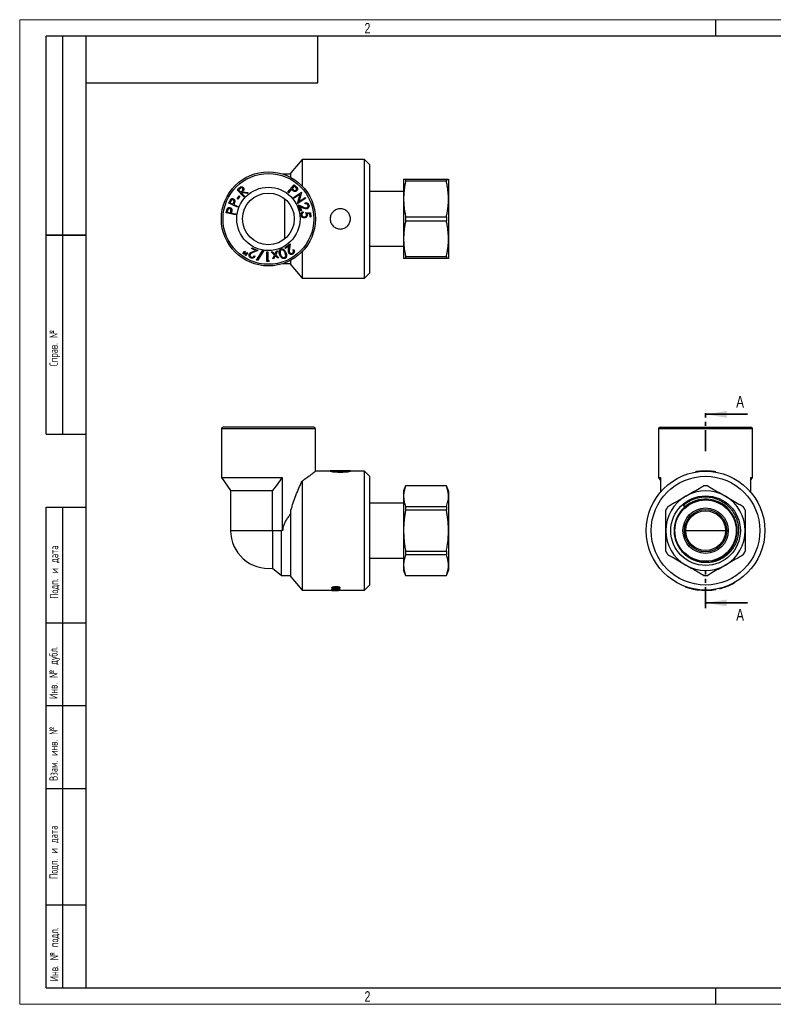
# Model space of a CAD drawing. Header units: millimetres. Extents: x 0 to 420, y 0 to 297.
# Tile 1 of 6: x 0 to 227, y 0 to 297. Entities that reach past the tile are written whole.
import ezdxf

# ---------------------------------------------------------------- set-up
doc = ezdxf.new("R2010")
doc.units = ezdxf.units.MM
doc.linetypes.add('PHANTOM', pattern=[12.7, 6.35, -1.27, 1.27, -1.27, 1.27, -1.27])
doc.layers.add('ОСЕВЫЕ', color=7, linetype='Continuous')
doc.styles.add('SLDTEXTSTYLE0', font='TXT', dxfattribs={"width": 0.75})
doc.styles.add('SLDTEXTSTYLE1', font='TXT', dxfattribs={"width": 0.605, "bigfont": 'bigfont'})

msp = doc.modelspace()

# ---------------------------------------------------------------- linework, layer by layer
at = {"color": 7, "linetype": 'Continuous', "lineweight": 25}
for p, q in [((8, 172), (8, 292)), ((20, 292), (8, 292)), ((8, 172), (8, 292)), ((13, 172), (13, 292)), ((13, 172), (13, 292)), ((20, 292), (20, 5)), ((415, 292), (20, 292)), ((20, 292), (20, 5)), ((90, 278), (90, 292)), ((20, 278), (90, 278)), ((85.219, 254.82), (81.863, 250.82)), ((104.113, 254.82), (85.219, 254.82)), ((85.219, 254.82), (85.219, 246.844)), ((105.613, 253.32), (104.113, 254.82)), ((104.113, 236.92), (104.113, 254.82)), ((105.613, 253.32), (105.613, 236.92)), ((81.863, 250.42), (79.466, 250.42)), ((81.863, 249.386), (81.863, 250.82)), ((80.918, 245.01), (82.802, 247.2)), ((82.838, 246.798), (82.197, 246.054)), ((82.802, 247.2), (83.238, 246.824)), ((83.225, 246.465), (82.838, 246.798)), ((115.863, 248.92), (115.863, 242.92)), ((116.488, 248.92), (116.488, 248.276)), ((116.488, 248.92), (128.788, 248.92)), ((128.788, 248.276), (116.488, 248.276)), ((128.788, 248.92), (128.788, 248.276)), ((129.413, 248.92), (129.413, 242.92)), ((65.629, 245.682), (66.049, 246.078)), ((67.618, 243.572), (65.629, 245.682)), ((65.672, 243.041), (66.301, 243.91)), ((66.493, 243.77), (65.865, 242.902)), ((66.406, 246.024), (66.035, 245.674)), ((66.035, 245.674), (66.711, 244.957)), ((66.301, 243.91), (66.493, 243.77)), ((66.711, 244.957), (67.076, 245.296)), ((67.025, 244.865), (66.904, 244.752)), ((66.904, 244.752), (67.829, 243.771)), ((68.706, 244.598), (67.025, 244.865)), ((67.284, 245.11), (68.968, 244.844)), ((67.829, 243.771), (67.618, 243.572)), ((68.968, 244.844), (68.706, 244.598)), ((81.137, 244.821), (80.918, 245.01)), ((82.013, 245.84), (81.137, 244.821)), ((82.17, 245.706), (82.013, 245.84)), ((82.197, 246.054), (82.565, 245.731)), ((82.652, 243.395), (85.055, 245.016)), ((84.637, 244.371), (82.82, 243.146)), ((83.888, 241.561), (84.637, 244.371)), ((85.091, 244.963), (84.328, 242.124)), ((85.055, 245.016), (85.091, 244.963)), ((115.863, 245.17), (105.613, 245.17)), ((63.087, 241.637), (63.332, 242.158)), ((65.704, 240.406), (63.087, 241.637)), ((63.683, 242.242), (63.465, 241.779)), ((63.465, 241.779), (64.354, 241.36)), ((64.354, 241.36), (64.568, 241.801)), ((64.699, 241.427), (64.61, 241.24)), ((64.61, 241.24), (65.827, 240.667)), ((65.865, 242.902), (65.672, 243.041)), ((65.827, 240.667), (65.704, 240.406)), ((80.047, 230.92), (80.047, 242.92)), ((82.82, 243.146), (82.652, 243.395)), ((83.925, 241.507), (83.888, 241.561)), ((86.328, 243.128), (83.925, 241.507)), ((84.149, 241.12), (85.633, 240.468)), ((84.79, 239.27), (84.149, 241.12)), ((84.328, 242.124), (86.168, 243.365)), ((84.617, 240.619), (85.053, 239.361)), ((85.583, 240.194), (84.617, 240.619)), ((86.132, 241.442), (86.041, 241.703)), ((86.168, 243.365), (86.328, 243.128)), ((115.863, 242.92), (115.863, 230.92)), ((129.413, 242.92), (129.413, 230.92)), ((62.316, 238.692), (62.432, 239.255)), ((65.147, 238.11), (62.316, 238.692)), ((62.753, 239.418), (62.65, 238.918)), ((62.65, 238.918), (63.612, 238.72)), ((63.612, 238.72), (63.716, 239.198)), ((63.93, 238.865), (63.889, 238.663)), ((63.889, 238.663), (65.205, 238.393)), ((65.205, 238.393), (65.147, 238.11)), ((85.053, 239.361), (84.79, 239.27)), ((85.547, 239.046), (85.581, 238.753)), ((86.329, 238.838), (87.777, 238.732)), ((87.529, 238.482), (86.734, 238.537)), ((87.643, 237.464), (87.529, 238.482)), ((87.777, 238.732), (87.915, 237.495)), ((87.915, 237.495), (87.643, 237.464)), ((89.259, 237.206), (89.243, 236.62)), ((104.113, 219.02), (104.113, 236.92)), ((105.613, 236.92), (105.613, 220.52)), ((116.488, 237.564), (116.488, 236.276)), ((116.488, 237.564), (128.788, 237.564)), ((128.788, 236.276), (116.488, 236.276)), ((128.788, 237.564), (128.788, 236.276)), ((8, 232), (20, 232)), ((20, 232), (8, 232)), ((80.027, 228.23), (81.623, 229.36)), ((81.273, 228.771), (80.188, 228.003)), ((81.134, 227.726), (81.273, 228.771)), ((81.623, 229.36), (81.411, 227.755)), ((115.863, 230.92), (115.863, 224.92)), ((129.413, 230.92), (129.413, 224.92)), ((67.365, 226.462), (67.913, 227.193)), ((67.607, 226.299), (67.365, 226.462)), ((68.081, 227.08), (67.607, 226.299)), ((67.913, 227.193), (68.081, 227.08)), ((68.001, 226.034), (68.547, 226.765)), ((68.243, 225.87), (68.001, 226.034)), ((68.717, 226.651), (68.243, 225.87)), ((68.547, 226.765), (68.717, 226.651)), ((69.998, 227.969), (70.112, 228.224)), ((71.218, 227.423), (69.998, 227.969)), ((70.112, 228.224), (71.907, 227.422)), ((70.242, 227.008), (71.218, 227.423)), ((71.907, 227.422), (70.409, 226.782)), ((70.779, 225.747), (71.032, 225.634)), ((71.476, 224.474), (73.375, 227.466)), ((73.666, 227.401), (71.769, 224.408)), ((73.375, 227.466), (73.666, 227.401)), ((74.569, 224.082), (74.634, 226.966)), ((74.634, 226.966), (74.92, 226.96)), ((74.92, 226.96), (74.861, 224.358)), ((75.935, 226.934), (76.262, 226.995)), ((76.947, 225.986), (75.935, 226.934)), ((76.262, 226.995), (77.068, 226.235)), ((76.418, 224.857), (76.947, 225.986)), ((77.15, 225.797), (76.741, 224.918)), ((77.068, 226.235), (77.534, 227.234)), ((77.849, 225.125), (77.15, 225.797)), ((77.856, 227.293), (77.268, 226.047)), ((77.268, 226.047), (78.173, 225.186)), ((77.534, 227.234), (77.856, 227.293)), ((80.188, 228.003), (80.027, 228.23)), ((82.484, 227.547), (82.709, 227.706)), ((85.219, 226.996), (85.219, 219.02)), ((105.613, 228.67), (115.863, 228.67)), ((71.769, 224.408), (71.476, 224.474)), ((75.136, 224.069), (74.569, 224.082)), ((74.861, 224.358), (75.314, 224.348)), ((75.314, 224.348), (75.136, 224.069)), ((76.741, 224.918), (76.418, 224.857)), ((78.173, 225.186), (77.849, 225.125)), ((79.466, 223.42), (81.863, 223.42)), ((81.863, 223.02), (81.863, 224.454)), ((81.863, 223.02), (85.219, 219.02)), ((116.488, 225.564), (128.788, 225.564)), ((116.488, 225.564), (116.488, 224.92)), ((128.788, 224.92), (116.488, 224.92)), ((128.788, 225.564), (128.788, 224.92)), ((104.113, 219.02), (105.613, 220.52)), ((85.219, 219.02), (104.113, 219.02)), ((60.863, 173.57), (60.863, 158.869)), ((88.763, 174.07), (61.363, 174.07)), ((63.758, 174.07), (63.758, 174.083)), ((64.705, 174.07), (64.705, 174.083)), ((67.395, 174.07), (67.395, 174.083)), ((69.497, 174.083), (69.497, 174.07)), ((78.575, 174.083), (78.575, 174.07)), ((80.285, 174.07), (80.285, 174.083)), ((81.359, 174.083), (81.359, 174.07)), ((82.621, 174.07), (82.621, 174.083)), ((83.561, 174.07), (83.561, 174.083)), ((85.146, 174.083), (85.146, 174.07)), ((86.557, 174.07), (86.557, 174.083)), ((87.052, 174.07), (87.052, 174.083)), ((89.263, 160.764), (89.263, 173.57)), ((192.803, 173.57), (192.803, 158.869)), ((193.303, 174.07), (207.003, 174.07)), ((195.277, 174.083), (195.277, 174.07)), ((195.4, 174.083), (195.4, 174.07)), ((196.552, 174.083), (196.552, 174.07)), ((197.669, 174.07), (197.669, 174.083)), ((207.003, 174.07), (220.703, 174.07)), ((207.577, 174.083), (207.577, 174.07)), ((210.106, 174.07), (210.106, 174.083)), ((210.299, 174.083), (210.299, 174.07)), ((211.561, 174.07), (211.561, 174.083)), ((212.804, 174.07), (212.804, 174.083)), ((215.545, 174.083), (215.545, 174.07)), ((216.393, 174.07), (216.393, 174.083)), ((221.203, 158.869), (221.203, 173.57)), ((8, 172), (20, 172)), ((93.719, 160.77), (89.255, 160.77)), ((99.829, 160.87), (93.711, 160.87)), ((93.719, 160.87), (93.719, 160.77)), ((99.821, 160.77), (99.821, 160.87)), ((104.113, 160.77), (99.821, 160.77)), ((105.613, 159.27), (104.113, 160.77)), ((104.113, 124.97), (104.113, 160.77)), ((203.947, 160.609), (203.964, 160.51)), ((210.043, 160.51), (210.06, 160.609)), ((60.863, 158.869), (63.663, 154.97)), ((60.863, 158.869), (79.176, 158.869)), ((79.176, 158.869), (79.176, 142.87)), ((85.219, 157.767), (85.219, 124.97)), ((105.613, 159.27), (105.613, 126.47)), ((192.803, 158.869), (193.412, 158.021)), ((192.803, 158.869), (193.412, 158.869)), ((193.412, 158.869), (193.412, 154.519)), ((220.595, 158.021), (221.203, 158.869)), ((220.595, 158.869), (221.203, 158.869)), ((220.595, 158.869), (220.595, 154.519)), ((63.663, 154.97), (63.663, 142.87)), ((63.663, 154.97), (76.313, 154.97)), ((76.313, 142.87), (76.313, 154.97)), ((116.488, 156.37), (115.863, 154.87)), ((115.863, 154.87), (115.863, 153.263)), ((128.788, 156.37), (116.488, 156.37)), ((116.488, 156.37), (116.488, 156.355)), ((128.788, 156.355), (116.488, 156.355)), ((129.413, 154.87), (128.788, 156.37)), ((128.788, 156.37), (128.788, 156.355)), ((129.413, 154.87), (129.413, 153.263)), ((115.863, 153.263), (115.863, 142.87)), ((129.413, 153.263), (129.413, 142.87)), ((8, 5), (8, 150)), ((8, 150), (20, 150)), ((13, 5), (13, 150)), ((81.863, 128.97), (81.863, 149.019)), ((115.863, 151.12), (105.613, 151.12)), ((116.488, 150.17), (116.488, 149.055)), ((116.488, 150.17), (128.788, 150.17)), ((128.788, 149.055), (116.488, 149.055)), ((128.788, 150.17), (128.788, 149.055)), ((200.772, 150.041), (200.321, 150.56)), ((76.313, 142.87), (79.06, 142.87)), ((76.313, 142.87), (76.313, 131.539)), ((79.176, 142.87), (79.06, 142.87)), ((79.06, 129.37), (79.06, 142.87)), ((79.466, 142.87), (79.176, 142.87)), ((115.863, 142.87), (115.863, 132.478)), ((129.413, 142.87), (129.413, 132.478)), ((116.488, 136.686), (128.788, 136.686)), ((116.488, 136.686), (116.488, 135.57)), ((128.788, 136.686), (128.788, 135.57)), ((105.613, 134.62), (115.863, 134.62)), ((128.788, 135.57), (116.488, 135.57)), ((76.313, 131.539), (79.06, 129.37)), ((115.863, 132.478), (115.863, 130.87)), ((115.863, 130.87), (116.488, 129.37)), ((128.788, 129.37), (129.413, 130.87)), ((129.413, 132.478), (129.413, 130.87)), ((79.06, 129.37), (81.863, 129.37)), ((81.863, 128.97), (85.219, 124.97)), ((116.488, 129.386), (128.788, 129.386)), ((116.488, 129.386), (116.488, 129.37)), ((116.488, 129.37), (128.788, 129.37)), ((128.788, 129.386), (128.788, 129.37)), ((85.219, 124.97), (94.191, 124.97)), ((94.171, 124.87), (96.636, 124.902)), ((94.171, 124.885), (94.171, 124.87)), ((94.191, 125.003), (94.191, 125.092)), ((94.191, 125.092), (94.191, 124.992)), ((94.191, 125.003), (94.191, 124.903)), ((94.191, 124.903), (94.191, 124.992)), ((94.79, 124.903), (94.191, 124.903)), ((94.193, 125.642), (94.193, 125.546)), ((94.247, 124.87), (96.218, 124.87)), ((94.788, 125.994), (94.788, 125.9)), ((94.788, 125.9), (94.788, 125.544)), ((94.791, 124.985), (94.79, 124.903)), ((94.791, 124.994), (94.791, 124.985)), ((94.802, 124.978), (95.057, 124.982)), ((95.057, 125.061), (95.893, 125.061)), ((95.057, 125.003), (95.057, 125.061)), ((95.057, 125.061), (95.057, 124.961)), ((95.057, 124.903), (95.057, 124.961)), ((95.057, 124.961), (96.053, 124.961)), ((96.659, 124.903), (95.057, 124.903)), ((95.062, 125.792), (95.063, 126.038)), ((95.062, 125.697), (95.063, 125.944)), ((95.062, 125.792), (95.062, 125.697)), ((95.063, 126.038), (95.431, 126.057)), ((95.063, 126.038), (95.063, 125.944)), ((95.43, 125.478), (95.43, 125.381)), ((95.431, 126.057), (95.431, 125.963)), ((96.053, 124.961), (96.053, 124.994)), ((96.659, 124.873), (96.218, 124.871)), ((96.218, 124.871), (96.218, 124.872)), ((96.636, 124.902), (96.66, 124.902)), ((96.66, 124.99), (96.659, 124.903)), ((96.66, 124.902), (96.659, 124.873)), ((96.66, 125.09), (96.66, 124.99)), ((96.66, 124.97), (104.113, 124.97)), ((96.667, 125.64), (96.667, 125.544)), ((104.113, 124.97), (105.613, 126.47)), ((200.86, 126.057), (200.826, 125.963)), ((202.153, 125.64), (202.126, 125.544)), ((203.467, 125.323), (203.447, 125.225)), ((204.938, 125.09), (204.926, 124.99)), ((204.926, 124.99), (205.921, 124.903)), ((204.978, 124.985), (205.92, 124.903)), ((205.194, 124.961), (205.195, 124.961)), ((205.927, 125.003), (205.921, 124.903)), ((205.937, 125.002), (205.931, 124.902)), ((205.931, 124.902), (206.701, 124.873)), ((206.703, 124.973), (206.701, 124.873)), ((206.701, 124.873), (206.892, 124.871)), ((206.893, 124.971), (206.892, 124.871)), ((206.892, 124.871), (207.606, 124.88)), ((207.101, 124.871), (207.394, 124.874)), ((207.394, 124.874), (207.501, 124.879)), ((207.603, 124.98), (207.606, 124.88)), ((207.606, 124.883), (208.093, 124.903)), ((208.087, 125.003), (208.093, 124.903)), ((208.093, 124.903), (208.856, 124.966)), ((208.121, 124.905), (208.391, 124.924)), ((208.391, 124.924), (208.479, 124.935)), ((208.511, 124.934), (208.764, 124.957)), ((208.764, 124.957), (209.404, 125.031)), ((208.846, 125.065), (208.856, 124.966)), ((209.39, 125.13), (209.404, 125.031)), ((209.392, 125.13), (209.405, 125.031)), ((209.404, 125.031), (209.405, 125.031)), ((209.405, 125.031), (210.125, 125.143)), ((210.107, 125.241), (210.125, 125.143)), ((211.208, 125.471), (211.232, 125.374)), ((211.212, 125.472), (211.235, 125.375)), ((211.232, 125.374), (211.235, 125.375)), ((211.863, 125.642), (211.89, 125.546)), ((215.106, 126.909), (215.151, 126.82)), ((215.698, 127.224), (215.747, 127.136)), ((20, 115), (8, 115)), ((20, 90), (8, 90)), ((20, 65), (8, 65)), ((8, 30), (20, 30)), ((8, 5), (20, 5)), ((20, 5), (415, 5))]:
    msp.add_line(p, q, dxfattribs=at)
at = {"color": 7, "linetype": 'PHANTOM', "lineweight": 35}
for p, q in [((207.003, 166.85), (207.003, 179.55)), ((207.003, 119.491), (207.003, 132.197))]:
    msp.add_line(p, q, dxfattribs=at)
at = {"color": 7, "linetype": 'Continuous', "lineweight": 35}
for p, q in [((219.703, 177.962), (207.003, 177.962)), ((219.703, 121.078), (207.003, 121.078))]:
    msp.add_line(p, q, dxfattribs=at)
at = {"color": 8, "linetype": 'Continuous', "lineweight": 25}
for p, q in [((89.263, 173.57), (60.863, 173.57)), ((207.003, 173.57), (192.803, 173.57)), ((221.203, 173.57), (207.003, 173.57)), ((63.663, 142.87), (76.313, 142.87)), ((201.003, 142.87), (213.003, 142.87))]:
    msp.add_line(p, q, dxfattribs=at)
at = {"color": 7, "linetype": 'Continuous', "lineweight": 25}
for centre, radius in [((75.063, 236.92), 14.2), ((75.063, 236.92), 13.7), ((75.063, 236.92), 9.56), ((75.063, 236.92), 7.8), ((207.003, 142.87), 17.9), ((207.003, 142.87), 16.4), ((207.003, 142.87), 10.5), ((207.003, 142.87), 9.25), ((207.003, 142.87), 6.841), ((207.003, 142.87), 6.375), ((207.003, 142.87), 6)]:
    msp.add_circle(centre, radius, dxfattribs=at)
for centre, radius, start, end in [((61.363, 173.57), 0.5, 90, 180), ((88.763, 173.57), 0.5, 0, 90), ((193.303, 173.57), 0.5, 90, 180), ((220.703, 173.57), 0.5, 0, 90), ((96.77, 178.588), 18.077, 260.2832, 279.71714), ((207.003, 142.87), 12, 60, 120), ((207.003, 142.87), 13.5, 87.26604, 92.73396), ((207.003, 142.87), 12, 120, 180), ((207.007, 142.876), 9.498, 224.22424, 131.02739), ((207.003, 142.87), 12, 0, 60), ((207.003, 142.87), 13.5, 147.26604, 152.73396), ((207.003, 142.87), 9.5, 130.98846, 220.98846), ((207.003, 142.87), 13.5, 27.26604, 32.73396), ((75.063, 142.87), 11.4, 180, 276.29509), ((207.003, 142.87), 12, 180, 240), ((207.003, 142.87), 12, 300, 0), ((207.003, 142.87), 13.5, 207.26604, 212.73396), ((207.003, 142.87), 13.5, 327.26604, 332.73396), ((207.003, 142.87), 12, 240, 300), ((207.003, 142.87), 13.5, 267.26604, 272.73396)]:
    msp.add_arc(centre, radius, start, end, dxfattribs=at)
for points, knots in [([(66.553, 246.498), (66.639, 246.538), (66.812, 246.619), (67.084, 246.608), (67.314, 246.517), (67.423, 246.415), (67.478, 246.364)], [0, 0, 0, 0, 0.2798507, 0.5594755, 0.7795779, 1, 1, 1, 1]), ([(83.238, 246.824), (83.333, 246.743), (83.504, 246.598), (83.651, 246.43), (83.716, 246.356)], [0, 0, 0, 0, 0.5602501, 1, 1, 1, 1]), ([(85.219, 246.844), (85.442, 246.619), (85.685, 246.374), (85.897, 246.096), (85.914, 246.073)], [0, 0, 0, 0, 0.9198128, 1, 1, 1, 1]), ([(115.863, 248.92), (115.87, 248.92), (115.883, 248.92), (115.99, 248.92), (116.156, 248.92), (116.333, 248.92), (116.454, 248.92), (116.488, 248.92)], [0, 0, 0, 0, 0.2268149, 0.4536378, 0.6823063, 0.9109903, 1, 1, 1, 1]), ([(116.488, 248.276), (116.396, 247.836), (116.213, 246.955), (116.018, 245.619), (115.888, 244.274), (115.871, 243.371), (115.863, 242.92)], [0, 0, 0, 0, 0.2489469, 0.4978723, 0.7489427, 1, 1, 1, 1]), ([(128.788, 248.92), (128.822, 248.92), (128.942, 248.92), (129.119, 248.92), (129.285, 248.92), (129.392, 248.92), (129.406, 248.92), (129.413, 248.92)], [0, 0, 0, 0, 0.08900972, 0.3159202, 0.54281569, 0.77141201, 1, 1, 1, 1]), ([(129.413, 242.92), (129.394, 243.601), (129.355, 244.966), (129.104, 246.752), (128.876, 247.851), (128.788, 248.276)], [0, 0, 0, 0, 0.3787127, 0.7597051, 1, 1, 1, 1]), ([(66.049, 246.078), (66.138, 246.162), (66.297, 246.313), (66.475, 246.441), (66.553, 246.498)], [0, 0, 0, 0, 0.5602297, 1, 1, 1, 1]), ([(67.258, 246.157), (67.193, 246.209), (67.095, 246.287), (66.932, 246.314), (66.766, 246.3), (66.587, 246.189), (66.467, 246.079), (66.406, 246.024)], [0, 0, 0, 0, 0.2486052, 0.3740096, 0.4993684, 0.7488931, 1, 1, 1, 1]), ([(67.076, 245.296), (67.136, 245.354), (67.255, 245.47), (67.375, 245.649), (67.4, 245.816), (67.382, 245.985), (67.308, 246.089), (67.258, 246.157)], [0, 0, 0, 0, 0.2510363, 0.5006873, 0.6260032, 0.7513273, 1, 1, 1, 1]), ([(67.478, 246.364), (67.534, 246.294), (67.647, 246.153), (67.712, 245.884), (67.667, 245.597), (67.508, 245.335), (67.359, 245.185), (67.284, 245.11)], [0, 0, 0, 0, 0.1866923, 0.3730663, 0.5594538, 0.779353, 1, 1, 1, 1]), ([(82.756, 245.262), (82.642, 245.338), (82.437, 245.474), (82.251, 245.635), (82.17, 245.706)], [0, 0, 0, 0, 0.5596997, 1, 1, 1, 1]), ([(82.565, 245.731), (82.629, 245.678), (82.757, 245.571), (82.947, 245.469), (83.116, 245.457), (83.283, 245.492), (83.379, 245.577), (83.442, 245.634)], [0, 0, 0, 0, 0.2510722, 0.5007201, 0.6260102, 0.7514028, 1, 1, 1, 1]), ([(83.668, 245.439), (83.601, 245.372), (83.467, 245.237), (83.207, 245.158), (82.961, 245.173), (82.825, 245.232), (82.756, 245.262)], [0, 0, 0, 0, 0.28015262, 0.55929707, 0.77946239, 1, 1, 1, 1]), ([(83.442, 245.634), (83.477, 245.684), (83.547, 245.785), (83.573, 245.972), (83.522, 246.165), (83.384, 246.322), (83.278, 246.417), (83.225, 246.465)], [0, 0, 0, 0, 0.1864377, 0.3729605, 0.559125, 0.7792111, 1, 1, 1, 1]), ([(83.716, 246.356), (83.763, 246.275), (83.856, 246.113), (83.871, 245.847), (83.802, 245.615), (83.713, 245.498), (83.668, 245.439)], [0, 0, 0, 0, 0.2797896, 0.5593968, 0.7795154, 1, 1, 1, 1]), ([(63.332, 242.158), (63.385, 242.272), (63.48, 242.475), (63.603, 242.663), (63.656, 242.745)], [0, 0, 0, 0, 0.5602589, 1, 1, 1, 1]), ([(63.656, 242.745), (63.722, 242.812), (63.854, 242.945), (64.107, 243.032), (64.35, 243.026), (64.486, 242.971), (64.554, 242.944)], [0, 0, 0, 0, 0.2797262, 0.5593751, 0.7795349, 1, 1, 1, 1]), ([(64.427, 242.673), (64.369, 242.694), (64.252, 242.734), (64.065, 242.708), (63.893, 242.609), (63.778, 242.434), (63.714, 242.306), (63.683, 242.242)], [0, 0, 0, 0, 0.1863998, 0.3728953, 0.5590781, 0.7792148, 1, 1, 1, 1]), ([(64.568, 241.801), (64.602, 241.878), (64.67, 242.03), (64.719, 242.24), (64.684, 242.406), (64.605, 242.557), (64.498, 242.627), (64.427, 242.673)], [0, 0, 0, 0, 0.2510888, 0.5007405, 0.6260415, 0.7513849, 1, 1, 1, 1]), ([(64.554, 242.944), (64.638, 242.898), (64.804, 242.805), (64.95, 242.575), (65.001, 242.334), (64.979, 242.186), (64.969, 242.112)], [0, 0, 0, 0, 0.2800817, 0.5593216, 0.7794961, 1, 1, 1, 1]), ([(64.969, 242.112), (64.926, 241.981), (64.85, 241.747), (64.745, 241.525), (64.699, 241.427)], [0, 0, 0, 0, 0.5597128, 1, 1, 1, 1]), ([(86.041, 241.703), (86.182, 241.733), (86.463, 241.794), (86.852, 241.662), (87.141, 241.424), (87.232, 241.218), (87.278, 241.115)], [0, 0, 0, 0, 0.28001805, 0.55949046, 0.77965538, 1, 1, 1, 1]), ([(87.014, 241.04), (86.97, 241.132), (86.882, 241.316), (86.624, 241.46), (86.365, 241.491), (86.21, 241.458), (86.132, 241.442)], [0, 0, 0, 0, 0.2793957, 0.5585875, 0.7790357, 1, 1, 1, 1]), ([(86.657, 240.255), (86.738, 240.295), (86.9, 240.377), (87.025, 240.605), (87.067, 240.834), (87.032, 240.972), (87.014, 241.04)], [0, 0, 0, 0, 0.2792695, 0.5591158, 0.7794621, 1, 1, 1, 1]), ([(87.278, 241.115), (87.309, 240.988), (87.372, 240.734), (87.247, 240.381), (87.033, 240.119), (86.847, 240.034), (86.754, 239.992)], [0, 0, 0, 0, 0.2799641, 0.559279, 0.7796289, 1, 1, 1, 1]), ([(115.863, 242.92), (115.882, 242.239), (115.921, 240.874), (116.172, 239.088), (116.4, 237.989), (116.488, 237.564)], [0, 0, 0, 0, 0.3787127, 0.7597051, 1, 1, 1, 1]), ([(128.788, 237.564), (128.88, 238.004), (129.063, 238.885), (129.258, 240.221), (129.388, 241.566), (129.405, 242.469), (129.413, 242.92)], [0, 0, 0, 0, 0.2489469, 0.4978723, 0.7489427, 1, 1, 1, 1]), ([(62.432, 239.255), (62.457, 239.378), (62.501, 239.597), (62.576, 239.808), (62.609, 239.901)], [0, 0, 0, 0, 0.56025961, 1, 1, 1, 1]), ([(62.609, 239.901), (62.657, 239.981), (62.753, 240.141), (62.979, 240.283), (63.216, 240.336), (63.361, 240.315), (63.434, 240.305)], [0, 0, 0, 0, 0.2797882, 0.5594753, 0.7795556, 1, 1, 1, 1]), ([(63.374, 240.012), (63.313, 240.018), (63.191, 240.03), (63.015, 239.961), (62.871, 239.824), (62.8, 239.627), (62.768, 239.488), (62.753, 239.418)], [0, 0, 0, 0, 0.1864608, 0.3729757, 0.5590878, 0.7792148, 1, 1, 1, 1]), ([(63.716, 239.198), (63.731, 239.28), (63.762, 239.444), (63.759, 239.659), (63.687, 239.813), (63.575, 239.941), (63.454, 239.984), (63.374, 240.012)], [0, 0, 0, 0, 0.2510771, 0.5007351, 0.6260194, 0.7513468, 1, 1, 1, 1]), ([(63.434, 240.305), (63.526, 240.279), (63.709, 240.227), (63.905, 240.038), (64.011, 239.816), (64.025, 239.668), (64.032, 239.594)], [0, 0, 0, 0, 0.2800582, 0.5592265, 0.7794473, 1, 1, 1, 1]), ([(64.032, 239.594), (64.021, 239.457), (64.002, 239.211), (63.952, 238.971), (63.93, 238.865)], [0, 0, 0, 0, 0.5596852, 1, 1, 1, 1]), ([(84.882, 238.089), (84.88, 238.209), (84.875, 238.45), (85.044, 238.751), (85.279, 238.957), (85.458, 239.016), (85.547, 239.046)], [0, 0, 0, 0, 0.2798615, 0.5592793, 0.7795242, 1, 1, 1, 1]), ([(85.997, 237.205), (85.847, 237.205), (85.547, 237.205), (85.175, 237.424), (84.948, 237.742), (84.904, 237.973), (84.882, 238.089)], [0, 0, 0, 0, 0.2798593, 0.5593234, 0.7794355, 1, 1, 1, 1]), ([(85.581, 238.753), (85.505, 238.724), (85.355, 238.667), (85.215, 238.484), (85.145, 238.29), (85.148, 238.164), (85.15, 238.101)], [0, 0, 0, 0, 0.2800772, 0.5592603, 0.7796291, 1, 1, 1, 1]), ([(85.15, 238.101), (85.177, 237.997), (85.229, 237.788), (85.466, 237.589), (85.723, 237.489), (85.891, 237.496), (85.975, 237.5)], [0, 0, 0, 0, 0.2790476, 0.5588296, 0.7792749, 1, 1, 1, 1]), ([(86.754, 239.992), (86.642, 239.965), (86.419, 239.912), (86.016, 240.011), (85.748, 240.125), (85.583, 240.194)], [0, 0, 0, 0, 0.279328, 0.5591555, 1, 1, 1, 1]), ([(85.633, 240.468), (85.816, 240.386), (86.069, 240.272), (86.426, 240.199), (86.58, 240.236), (86.657, 240.255)], [0, 0, 0, 0, 0.5606796, 0.7804275, 1, 1, 1, 1]), ([(85.975, 237.5), (86.073, 237.52), (86.268, 237.561), (86.472, 237.766), (86.562, 238.009), (86.554, 238.164), (86.551, 238.242)], [0, 0, 0, 0, 0.279931, 0.5590691, 0.7792857, 1, 1, 1, 1]), ([(86.826, 238.207), (86.827, 238.069), (86.829, 237.794), (86.607, 237.465), (86.314, 237.263), (86.103, 237.225), (85.997, 237.205)], [0, 0, 0, 0, 0.2796894, 0.5590172, 0.779277, 1, 1, 1, 1]), ([(86.551, 238.242), (86.524, 238.359), (86.477, 238.568), (86.374, 238.755), (86.329, 238.838)], [0, 0, 0, 0, 0.55934929, 1, 1, 1, 1]), ([(86.734, 238.537), (86.758, 238.477), (86.8, 238.37), (86.818, 238.257), (86.826, 238.207)], [0, 0, 0, 0, 0.56007215, 1, 1, 1, 1]), ([(99.821, 236.919), (99.809, 236.718), (99.786, 236.317), (99.606, 235.737), (99.323, 235.205), (98.941, 234.739), (98.476, 234.359), (97.945, 234.076), (97.368, 233.903), (96.769, 233.844), (96.169, 233.903), (95.593, 234.077), (95.062, 234.359), (94.597, 234.741), (94.216, 235.207), (93.933, 235.74), (93.757, 236.318), (93.7, 236.921), (93.757, 237.524), (93.934, 238.102), (94.216, 238.636), (94.599, 239.1), (95.064, 239.482), (95.595, 239.764), (96.171, 239.938), (96.771, 239.996), (97.37, 239.937), (97.947, 239.763), (98.477, 239.48), (98.943, 239.099), (99.325, 238.633), (99.607, 238.101), (99.787, 237.522), (99.81, 237.12), (99.821, 236.919)], [0, 0, 0, 0, 0.0313385, 0.062662, 0.0939565, 0.1252269, 0.156458, 0.1876604, 0.2188307, 0.2499963, 0.2811583, 0.3123377, 0.3435316, 0.3747651, 0.4060324, 0.4373354, 0.4686484, 0.4999952, 0.5313394, 0.5626621, 0.5939887, 0.6252296, 0.6564639, 0.6876622, 0.7188411, 0.7499993, 0.7811658, 0.8123383, 0.8435395, 0.8747703, 0.9060412, 0.9373344, 0.9686592, 1, 1, 1, 1]), ([(116.488, 236.276), (116.396, 235.836), (116.213, 234.955), (116.018, 233.619), (115.888, 232.274), (115.871, 231.371), (115.863, 230.92)], [0, 0, 0, 0, 0.2489469, 0.4978723, 0.7489427, 1, 1, 1, 1]), ([(129.413, 230.92), (129.394, 231.601), (129.355, 232.966), (129.104, 234.752), (128.876, 235.851), (128.788, 236.276)], [0, 0, 0, 0, 0.3787127, 0.7597051, 1, 1, 1, 1]), ([(115.863, 230.92), (115.882, 230.239), (115.921, 228.874), (116.172, 227.088), (116.4, 225.989), (116.488, 225.564)], [0, 0, 0, 0, 0.3787127, 0.7597051, 1, 1, 1, 1]), ([(128.788, 225.564), (128.88, 226.004), (129.063, 226.885), (129.258, 228.221), (129.388, 229.566), (129.405, 230.469), (129.413, 230.92)], [0, 0, 0, 0, 0.2489469, 0.4978723, 0.7489427, 1, 1, 1, 1]), ([(69.751, 225.133), (69.636, 225.198), (69.408, 225.327), (69.234, 225.66), (69.189, 225.997), (69.255, 226.192), (69.288, 226.289)], [0, 0, 0, 0, 0.2799732, 0.5593082, 0.779672, 1, 1, 1, 1]), ([(69.288, 226.289), (69.346, 226.39), (69.461, 226.59), (69.811, 226.816), (70.079, 226.935), (70.242, 227.008)], [0, 0, 0, 0, 0.2793174, 0.5591468, 1, 1, 1, 1]), ([(69.548, 226.179), (69.522, 226.092), (69.47, 225.917), (69.551, 225.669), (69.691, 225.481), (69.816, 225.412), (69.878, 225.378)], [0, 0, 0, 0, 0.2791711, 0.5590427, 0.7794593, 1, 1, 1, 1]), ([(70.409, 226.782), (70.224, 226.705), (69.965, 226.597), (69.666, 226.387), (69.587, 226.248), (69.548, 226.179)], [0, 0, 0, 0, 0.560681, 0.7804193, 1, 1, 1, 1]), ([(69.878, 225.378), (69.976, 225.347), (70.17, 225.285), (70.453, 225.374), (70.654, 225.543), (70.737, 225.679), (70.779, 225.747)], [0, 0, 0, 0, 0.2794676, 0.5586517, 0.779059, 1, 1, 1, 1]), ([(78.514, 226.005), (78.453, 226.164), (78.332, 226.481), (78.283, 226.911), (78.346, 227.247), (78.458, 227.479), (78.63, 227.674), (78.783, 227.751), (78.859, 227.79)], [0, 0, 0, 0, 0.2504519, 0.5000317, 0.6251406, 0.7501287, 0.8750619, 1, 1, 1, 1]), ([(80.021, 224.985), (79.94, 224.958), (79.777, 224.905), (79.518, 224.922), (79.275, 225.007), (78.993, 225.202), (78.721, 225.539), (78.583, 225.849), (78.514, 226.005)], [0, 0, 0, 0, 0.1249401, 0.2498677, 0.3748083, 0.4999291, 0.7495387, 1, 1, 1, 1]), ([(78.949, 227.544), (78.88, 227.505), (78.742, 227.425), (78.586, 227.174), (78.58, 226.968), (78.577, 226.842)], [0, 0, 0, 0, 0.2800422, 0.5606036, 1, 1, 1, 1]), ([(78.577, 226.842), (78.596, 226.702), (78.629, 226.452), (78.722, 226.217), (78.762, 226.114)], [0, 0, 0, 0, 0.5596302, 1, 1, 1, 1]), ([(78.762, 226.114), (78.817, 225.992), (78.925, 225.748), (79.124, 225.474), (79.327, 225.299), (79.509, 225.211), (79.712, 225.18), (79.841, 225.217), (79.906, 225.235)], [0, 0, 0, 0, 0.25043799, 0.50035985, 0.62544895, 0.75028441, 0.87523589, 1, 1, 1, 1]), ([(78.859, 227.79), (78.939, 227.816), (79.101, 227.869), (79.358, 227.851), (79.598, 227.763), (79.874, 227.565), (80.133, 227.223), (80.268, 226.915), (80.337, 226.76)], [0, 0, 0, 0, 0.1249417, 0.249831, 0.3747573, 0.499867, 0.7494952, 1, 1, 1, 1]), ([(80.082, 226.661), (80.028, 226.783), (79.922, 227.028), (79.736, 227.311), (79.531, 227.486), (79.346, 227.569), (79.143, 227.601), (79.014, 227.563), (78.949, 227.544)], [0, 0, 0, 0, 0.25050749, 0.50030407, 0.62536928, 0.75026481, 0.87522464, 1, 1, 1, 1]), ([(79.906, 225.235), (79.965, 225.268), (80.083, 225.332), (80.205, 225.498), (80.276, 225.687), (80.297, 225.956), (80.228, 226.288), (80.131, 226.536), (80.082, 226.661)], [0, 0, 0, 0, 0.1247853, 0.2497111, 0.3745788, 0.4996803, 0.7494996, 1, 1, 1, 1]), ([(80.337, 226.76), (80.398, 226.603), (80.52, 226.288), (80.581, 225.863), (80.526, 225.527), (80.417, 225.296), (80.248, 225.1), (80.097, 225.023), (80.021, 224.985)], [0, 0, 0, 0, 0.2505178, 0.5001243, 0.6252167, 0.7501784, 0.8750879, 1, 1, 1, 1]), ([(81.267, 226.547), (81.21, 226.646), (81.096, 226.846), (81.08, 227.26), (81.114, 227.549), (81.134, 227.726)], [0, 0, 0, 0, 0.2793321, 0.559166, 1, 1, 1, 1]), ([(82.489, 226.357), (82.376, 226.291), (82.15, 226.161), (81.777, 226.182), (81.466, 226.314), (81.333, 226.469), (81.267, 226.547)], [0, 0, 0, 0, 0.2799867, 0.5593099, 0.7796461, 1, 1, 1, 1]), ([(81.411, 227.755), (81.383, 227.557), (81.345, 227.282), (81.373, 226.919), (81.452, 226.782), (81.492, 226.713)], [0, 0, 0, 0, 0.56067224, 0.78044075, 1, 1, 1, 1]), ([(81.492, 226.713), (81.553, 226.646), (81.676, 226.514), (81.929, 226.458), (82.162, 226.481), (82.283, 226.553), (82.344, 226.59)], [0, 0, 0, 0, 0.2792388, 0.559066, 0.7793841, 1, 1, 1, 1]), ([(82.344, 226.59), (82.42, 226.657), (82.572, 226.793), (82.639, 227.08), (82.595, 227.337), (82.521, 227.477), (82.484, 227.547)], [0, 0, 0, 0, 0.2794047, 0.5585706, 0.7790228, 1, 1, 1, 1]), ([(82.709, 227.706), (82.778, 227.58), (82.914, 227.328), (82.895, 226.917), (82.748, 226.574), (82.575, 226.429), (82.489, 226.357)], [0, 0, 0, 0, 0.2799994, 0.5595103, 0.7796298, 1, 1, 1, 1]), ([(86.13, 228.038), (86.074, 227.963), (85.794, 227.59), (85.475, 227.26), (85.219, 226.996)], [0, 0, 0, 0, 0.2006169, 1, 1, 1, 1]), ([(71.032, 225.634), (70.957, 225.51), (70.809, 225.263), (70.444, 225.069), (70.071, 225.021), (69.858, 225.096), (69.751, 225.133)], [0, 0, 0, 0, 0.2799786, 0.559469, 0.779634, 1, 1, 1, 1]), ([(116.488, 224.92), (116.454, 224.92), (116.334, 224.92), (116.157, 224.92), (115.991, 224.92), (115.884, 224.92), (115.87, 224.92), (115.863, 224.92)], [0, 0, 0, 0, 0.0890097, 0.3159202, 0.5428157, 0.771412, 1, 1, 1, 1]), ([(129.413, 224.92), (129.406, 224.92), (129.393, 224.92), (129.286, 224.92), (129.12, 224.92), (128.943, 224.92), (128.822, 224.92), (128.788, 224.92)], [0, 0, 0, 0, 0.2268149, 0.4536378, 0.6823063, 0.9109903, 1, 1, 1, 1]), ([(89.255, 160.764), (89.257, 160.766), (89.266, 160.772), (89.207, 160.725), (89.081, 160.626), (88.891, 160.477), (88.651, 160.288), (88.353, 160.057), (87.993, 159.78), (87.573, 159.46), (87.089, 159.098), (86.552, 158.704), (85.935, 158.261), (85.47, 157.94), (85.219, 157.767)], [0, 0, 0, 0, 0.02996, 0.1186135, 0.2072707, 0.2883742, 0.3694829, 0.4525796, 0.535683, 0.6243616, 0.7130482, 0.8035215, 0.8940013, 1, 1, 1, 1]), ([(99.821, 160.87), (99.809, 160.868), (99.786, 160.864), (99.606, 160.834), (99.323, 160.791), (98.941, 160.739), (98.476, 160.688), (97.945, 160.645), (97.368, 160.616), (96.769, 160.606), (96.169, 160.616), (95.593, 160.645), (95.062, 160.688), (94.598, 160.74), (94.215, 160.791), (93.934, 160.834), (93.752, 160.864), (93.73, 160.868), (93.719, 160.87)], [0, 0, 0, 0, 0.0626901, 0.1253502, 0.1879525, 0.2505063, 0.3129816, 0.3753997, 0.4377533, 0.5000976, 0.5624347, 0.6248065, 0.6872075, 0.7496875, 0.8122352, 0.8748544, 0.9374935, 1, 1, 1, 1]), ([(207.002, 160.87), (206.802, 160.868), (206.4, 160.864), (205.821, 160.834), (205.289, 160.791), (204.822, 160.739), (204.442, 160.688), (204.157, 160.644), (203.995, 160.617), (203.928, 160.606), (203.947, 160.609), (203.947, 160.609)], [0, 0, 0, 0, 0.1253328, 0.2506055, 0.3757627, 0.500823, 0.6257262, 0.7505151, 0.8751751, 0.9998166, 1, 1, 1, 1]), ([(210.06, 160.609), (210.06, 160.609), (210.079, 160.605), (210.012, 160.617), (209.849, 160.644), (209.563, 160.688), (209.183, 160.74), (208.717, 160.791), (208.184, 160.834), (207.605, 160.864), (207.203, 160.868), (207.002, 160.87)], [0, 0, 0, 0, 0.0006413, 0.125227, 0.2498364, 0.3745609, 0.4994037, 0.6244068, 0.7494989, 0.8747177, 1, 1, 1, 1]), ([(79.176, 158.869), (78.714, 158.202), (77.788, 156.868), (76.805, 155.603), (76.313, 154.97)], [0, 0, 0, 0, 0.499686, 1, 1, 1, 1]), ([(81.863, 149.019), (82.082, 149.781), (82.519, 151.305), (83.349, 153.521), (84.254, 155.692), (84.898, 157.076), (85.219, 157.767)], [0, 0, 0, 0, 0.2466586, 0.4933737, 0.7467106, 1, 1, 1, 1]), ([(116.488, 156.355), (116.396, 156.101), (116.213, 155.592), (116.018, 154.821), (115.888, 154.044), (115.871, 153.523), (115.863, 153.263)], [0, 0, 0, 0, 0.2489469, 0.4978723, 0.7489427, 1, 1, 1, 1]), ([(129.413, 153.263), (129.394, 153.655), (129.355, 154.444), (129.104, 155.475), (128.876, 156.11), (128.788, 156.355)], [0, 0, 0, 0, 0.3787127, 0.7597051, 1, 1, 1, 1]), ([(201.003, 153.263), (201.684, 153.655), (203.049, 154.444), (204.836, 155.475), (205.934, 156.11), (206.359, 156.355)], [0, 0, 0, 0, 0.3787127, 0.7597051, 1, 1, 1, 1]), ([(207.647, 156.355), (208.087, 156.101), (208.968, 155.592), (210.304, 154.821), (211.65, 154.044), (212.552, 153.523), (213.003, 153.263)], [0, 0, 0, 0, 0.2489469, 0.4978723, 0.7489427, 1, 1, 1, 1]), ([(115.863, 153.263), (115.882, 152.87), (115.921, 152.081), (116.172, 151.05), (116.4, 150.416), (116.488, 150.17)], [0, 0, 0, 0, 0.3787127, 0.7597051, 1, 1, 1, 1]), ([(128.788, 150.17), (128.88, 150.424), (129.063, 150.933), (129.258, 151.704), (129.388, 152.481), (129.405, 153.002), (129.413, 153.263)], [0, 0, 0, 0, 0.2489469, 0.4978723, 0.7489427, 1, 1, 1, 1]), ([(195.647, 150.17), (196.087, 150.424), (196.968, 150.933), (198.304, 151.704), (199.65, 152.481), (200.552, 153.002), (201.003, 153.263)], [0, 0, 0, 0, 0.2489469, 0.4978723, 0.7489427, 1, 1, 1, 1]), ([(207.716, 153.033), (207.997, 153.001), (208.558, 152.939), (209.481, 152.736), (210.475, 152.418), (211.516, 151.949), (212.498, 151.369), (213.407, 150.679), (214.234, 149.893), (214.967, 149.021), (215.592, 148.071), (216.106, 147.058), (216.503, 145.998), (216.774, 144.902), (216.921, 143.786), (216.944, 142.661), (216.836, 141.541), (216.602, 140.441), (216.248, 139.378), (215.776, 138.368), (215.197, 137.421), (214.517, 136.544), (213.74, 135.751), (212.88, 135.049), (211.949, 134.451), (210.958, 133.967), (209.924, 133.597), (208.856, 133.346), (207.767, 133.218), (206.673, 133.213), (205.587, 133.33), (204.523, 133.572), (203.496, 133.93), (202.49, 134.413), (201.527, 135.031), (200.616, 135.77), (200.093, 136.35), (199.832, 136.639)], [0, 0, 0, 0, 0.02191958, 0.04383916, 0.07327267, 0.10280004, 0.13223354, 0.16167108, 0.19120209, 0.22063684, 0.2499319, 0.27932207, 0.30861712, 0.33765178, 0.36677885, 0.39581284, 0.42483711, 0.45395649, 0.48298076, 0.51161574, 0.54034204, 0.56897703, 0.59762153, 0.62635826, 0.6550005, 0.68334171, 0.71177399, 0.7401152, 0.76835507, 0.79668468, 0.82492162, 0.8529943, 0.88115803, 0.9092307, 0.93945015, 0.96978287, 1, 1, 1, 1]), ([(200.321, 150.56), (200.402, 150.629), (200.805, 150.972), (201.55, 151.503), (202.593, 152.076), (203.654, 152.513), (204.866, 152.859), (206.229, 153.073), (207.22, 153.046), (207.716, 153.033)], [0, 0, 0, 0, 0.0397141, 0.1988618, 0.34191, 0.4854144, 0.6284627, 0.8142313, 1, 1, 1, 1]), ([(213.003, 153.263), (213.684, 152.87), (215.049, 152.081), (216.836, 151.05), (217.934, 150.416), (218.359, 150.17)], [0, 0, 0, 0, 0.3787127, 0.7597051, 1, 1, 1, 1]), ([(116.488, 149.055), (116.454, 148.873), (116.334, 148.229), (116.157, 147.116), (115.991, 145.71), (115.884, 144.293), (115.87, 143.345), (115.863, 142.87)], [0, 0, 0, 0, 0.0890097, 0.3159202, 0.5428157, 0.771412, 1, 1, 1, 1]), ([(129.413, 142.87), (129.406, 143.341), (129.393, 144.282), (129.286, 145.695), (129.12, 147.105), (128.943, 148.225), (128.822, 148.873), (128.788, 149.055)], [0, 0, 0, 0, 0.22681489, 0.45363781, 0.68230632, 0.9109903, 1, 1, 1, 1]), ([(195.003, 142.87), (195.003, 143.341), (195.003, 144.282), (195.003, 145.695), (195.003, 147.105), (195.003, 148.225), (195.003, 148.873), (195.003, 149.055)], [0, 0, 0, 0, 0.2268149, 0.4536378, 0.6823063, 0.9109903, 1, 1, 1, 1]), ([(219.003, 149.055), (219.003, 148.873), (219.003, 148.229), (219.003, 147.116), (219.003, 145.71), (219.003, 144.293), (219.003, 143.345), (219.003, 142.87)], [0, 0, 0, 0, 0.08900972, 0.3159202, 0.54281569, 0.77141201, 1, 1, 1, 1]), ([(79.466, 142.87), (79.475, 143.078), (79.492, 143.498), (79.661, 144.272), (80.003, 145.17), (80.545, 146.166), (81.175, 147.13), (81.633, 147.744), (81.863, 148.052)], [0, 0, 0, 0, 0.1051544, 0.2124801, 0.4005947, 0.5934225, 0.7960671, 1, 1, 1, 1]), ([(115.863, 142.87), (115.882, 142.098), (115.919, 140.548), (116.166, 138.485), (116.395, 137.203), (116.488, 136.686)], [0, 0, 0, 0, 0.3723342, 0.7468422, 1, 1, 1, 1]), ([(128.788, 136.686), (128.881, 137.203), (129.109, 138.48), (129.357, 140.543), (129.394, 142.093), (129.413, 142.87)], [0, 0, 0, 0, 0.2531578, 0.6255768, 1, 1, 1, 1]), ([(195.003, 136.686), (195.003, 137.203), (195.003, 138.48), (195.003, 140.543), (195.003, 142.093), (195.003, 142.87)], [0, 0, 0, 0, 0.2531578, 0.6255768, 1, 1, 1, 1]), ([(219.003, 142.87), (219.003, 142.098), (219.003, 140.548), (219.003, 138.485), (219.003, 137.203), (219.003, 136.686)], [0, 0, 0, 0, 0.3723342, 0.7468422, 1, 1, 1, 1]), ([(116.488, 135.57), (116.396, 135.316), (116.213, 134.808), (116.018, 134.036), (115.888, 133.259), (115.871, 132.738), (115.863, 132.478)], [0, 0, 0, 0, 0.2489469, 0.49787234, 0.74894271, 1, 1, 1, 1]), ([(129.413, 132.478), (129.394, 132.871), (129.355, 133.659), (129.104, 134.691), (128.876, 135.325), (128.788, 135.57)], [0, 0, 0, 0, 0.3787127, 0.7597051, 1, 1, 1, 1]), ([(201.003, 132.478), (200.323, 132.871), (198.957, 133.659), (197.171, 134.691), (196.072, 135.325), (195.647, 135.57)], [0, 0, 0, 0, 0.3787127, 0.7597051, 1, 1, 1, 1]), ([(218.359, 135.57), (217.919, 135.316), (217.038, 134.808), (215.703, 134.036), (214.357, 133.259), (213.454, 132.738), (213.003, 132.478)], [0, 0, 0, 0, 0.2489469, 0.4978723, 0.7489427, 1, 1, 1, 1]), ([(115.863, 132.478), (115.882, 132.085), (115.921, 131.297), (116.172, 130.265), (116.4, 129.631), (116.488, 129.386)], [0, 0, 0, 0, 0.3787127, 0.7597051, 1, 1, 1, 1]), ([(128.788, 129.386), (128.88, 129.64), (129.063, 130.148), (129.258, 130.919), (129.388, 131.696), (129.405, 132.217), (129.413, 132.478)], [0, 0, 0, 0, 0.2489469, 0.4978723, 0.7489427, 1, 1, 1, 1]), ([(206.359, 129.386), (205.919, 129.64), (205.038, 130.148), (203.703, 130.919), (202.357, 131.696), (201.454, 132.217), (201.003, 132.478)], [0, 0, 0, 0, 0.2489469, 0.4978723, 0.7489427, 1, 1, 1, 1]), ([(213.003, 132.478), (212.323, 132.085), (210.957, 131.297), (209.171, 130.265), (208.072, 129.631), (207.647, 129.386)], [0, 0, 0, 0, 0.3787127, 0.7597051, 1, 1, 1, 1]), ([(94.191, 125.092), (94.199, 125.1), (94.212, 125.114), (94.236, 125.138), (94.275, 125.166), (94.342, 125.2), (94.47, 125.238), (94.593, 125.266), (94.687, 125.277), (94.706, 125.279)], [0, 0, 0, 0, 0.1446353, 0.2641449, 0.3868049, 0.5844738, 0.761184, 0.952205, 1, 1, 1, 1]), ([(94.191, 124.992), (94.199, 125), (94.212, 125.015), (94.236, 125.039), (94.274, 125.066), (94.34, 125.1), (94.465, 125.139), (94.642, 125.175), (94.864, 125.203), (95.119, 125.217), (95.292, 125.222), (95.38, 125.225)], [0, 0, 0, 0, 0.0953469, 0.1741345, 0.2550044, 0.3785833, 0.5016585, 0.6272927, 0.7516454, 0.8746707, 1, 1, 1, 1]), ([(94.193, 125.642), (94.202, 125.666), (94.217, 125.708), (94.258, 125.773), (94.333, 125.832), (94.455, 125.887), (94.61, 125.94), (94.725, 125.975), (94.788, 125.994)], [0, 0, 0, 0, 0.1893986, 0.3425521, 0.4982883, 0.6544105, 0.8093792, 1, 1, 1, 1]), ([(94.193, 125.546), (94.201, 125.568), (94.216, 125.61), (94.256, 125.675), (94.333, 125.737), (94.459, 125.794), (94.615, 125.847), (94.73, 125.882), (94.788, 125.9)], [0, 0, 0, 0, 0.17407665, 0.34296987, 0.49881512, 0.65487333, 0.82529154, 1, 1, 1, 1]), ([(95.38, 125.225), (95.217, 125.233), (94.976, 125.246), (94.681, 125.279), (94.5, 125.315), (94.36, 125.362), (94.238, 125.436), (94.211, 125.502), (94.193, 125.546)], [0, 0, 0, 0, 0.2534017, 0.3757687, 0.4989475, 0.6227037, 0.7504859, 1, 1, 1, 1]), ([(94.788, 125.64), (94.804, 125.618), (94.827, 125.584), (94.892, 125.545), (94.963, 125.523), (95.06, 125.507), (95.215, 125.49), (95.343, 125.483), (95.43, 125.478)], [0, 0, 0, 0, 0.2605568, 0.3857254, 0.49411, 0.603466, 0.7335601, 1, 1, 1, 1]), ([(94.788, 125.544), (94.804, 125.521), (94.827, 125.488), (94.891, 125.449), (94.962, 125.426), (95.06, 125.41), (95.215, 125.393), (95.343, 125.386), (95.43, 125.381)], [0, 0, 0, 0, 0.2611911, 0.3812965, 0.4951126, 0.6043523, 0.73421, 1, 1, 1, 1]), ([(95.422, 125.093), (95.331, 125.09), (95.199, 125.086), (95.039, 125.075), (94.948, 125.062), (94.886, 125.046), (94.828, 125.023), (94.806, 125.005), (94.791, 124.994)], [0, 0, 0, 0, 0.2592599, 0.3771143, 0.4889922, 0.598099, 0.7293211, 1, 1, 1, 1]), ([(95.431, 125.731), (95.365, 125.73), (95.234, 125.727), (95.119, 125.707), (95.062, 125.697)], [0, 0, 0, 0, 0.4985783, 1, 1, 1, 1]), ([(95.063, 125.944), (95.123, 125.949), (95.243, 125.961), (95.369, 125.963), (95.431, 125.963)], [0, 0, 0, 0, 0.4996513, 1, 1, 1, 1]), ([(96.053, 124.994), (96.045, 125.005), (96.032, 125.022), (95.978, 125.045), (95.911, 125.06), (95.813, 125.071), (95.651, 125.083), (95.514, 125.089), (95.422, 125.093)], [0, 0, 0, 0, 0.2633297, 0.3893393, 0.4964684, 0.6044277, 0.7335015, 1, 1, 1, 1]), ([(95.43, 125.478), (95.515, 125.482), (95.64, 125.488), (95.792, 125.503), (95.916, 125.528), (95.986, 125.562), (96.017, 125.592), (96.026, 125.601)], [0, 0, 0, 0, 0.3099551, 0.4581911, 0.5888242, 0.8756437, 1, 1, 1, 1]), ([(95.43, 125.381), (95.515, 125.385), (95.639, 125.391), (95.791, 125.406), (95.915, 125.431), (96.008, 125.479), (96.05, 125.523), (96.072, 125.546)], [0, 0, 0, 0, 0.2587142, 0.3779725, 0.4918961, 0.7322386, 1, 1, 1, 1]), ([(95.431, 126.057), (95.6, 126.044), (95.849, 126.025), (96.156, 125.975), (96.345, 125.921), (96.491, 125.854), (96.62, 125.758), (96.648, 125.687), (96.667, 125.64)], [0, 0, 0, 0, 0.2543762, 0.3767758, 0.4998486, 0.6235458, 0.751158, 1, 1, 1, 1]), ([(95.431, 125.963), (95.6, 125.95), (95.85, 125.931), (96.156, 125.881), (96.345, 125.826), (96.491, 125.759), (96.62, 125.662), (96.648, 125.591), (96.667, 125.544)], [0, 0, 0, 0, 0.2537272, 0.3759072, 0.4989134, 0.6226999, 0.7505478, 1, 1, 1, 1]), ([(96.072, 125.546), (96.056, 125.569), (96.033, 125.604), (95.97, 125.648), (95.898, 125.675), (95.801, 125.695), (95.646, 125.716), (95.517, 125.725), (95.431, 125.731)], [0, 0, 0, 0, 0.2613156, 0.3838524, 0.4952829, 0.6044628, 0.7342582, 1, 1, 1, 1]), ([(96.667, 125.544), (96.64, 125.499), (96.587, 125.413), (96.407, 125.323), (96.167, 125.273), (95.877, 125.238), (95.629, 125.23), (95.463, 125.225)], [0, 0, 0, 0, 0.2546879, 0.5007966, 0.6267009, 0.7514803, 1, 1, 1, 1]), ([(95.463, 125.225), (95.64, 125.217), (95.9, 125.204), (96.212, 125.171), (96.452, 125.125), (96.62, 125.056), (96.647, 125.012), (96.66, 124.99)], [0, 0, 0, 0, 0.2546888, 0.3761612, 0.4991375, 0.7505205, 1, 1, 1, 1]), ([(96.15, 125.274), (96.167, 125.272), (96.261, 125.262), (96.448, 125.222), (96.621, 125.155), (96.647, 125.112), (96.66, 125.09)], [0, 0, 0, 0, 0.0443741, 0.2330778, 0.6181486, 1, 1, 1, 1]), ([(200.826, 125.963), (200.862, 125.95), (200.914, 125.931), (201.056, 125.881), (201.215, 125.826), (201.415, 125.759), (201.718, 125.662), (201.964, 125.591), (202.126, 125.544)], [0, 0, 0, 0, 0.2537272, 0.3759072, 0.4989134, 0.6226999, 0.7505478, 1, 1, 1, 1]), ([(201.503, 125.731), (201.507, 125.73), (201.517, 125.727), (201.579, 125.707), (201.611, 125.697)], [0, 0, 0, 0, 0.4985783, 1, 1, 1, 1]), ([(202.126, 125.544), (202.288, 125.499), (202.606, 125.413), (202.987, 125.323), (203.214, 125.273), (203.382, 125.238), (203.421, 125.23), (203.447, 125.225)], [0, 0, 0, 0, 0.2546879, 0.5007966, 0.6267009, 0.7514803, 1, 1, 1, 1]), ([(203.447, 125.225), (203.489, 125.217), (203.55, 125.204), (203.723, 125.171), (203.982, 125.125), (204.4, 125.056), (204.751, 125.012), (204.926, 124.99)], [0, 0, 0, 0, 0.2546888, 0.3761612, 0.4991375, 0.7505205, 1, 1, 1, 1]), ([(211.235, 125.375), (211.252, 125.379), (211.278, 125.385), (211.344, 125.401), (211.445, 125.427), (211.639, 125.477), (211.803, 125.522), (211.89, 125.546)], [0, 0, 0, 0, 0.2590513, 0.3788639, 0.4932643, 0.7332915, 1, 1, 1, 1]), ([(215.151, 126.82), (215.23, 126.861), (215.346, 126.92), (215.487, 126.995), (215.602, 127.057), (215.688, 127.104), (215.726, 127.125), (215.747, 127.136)], [0, 0, 0, 0, 0.2601717, 0.3803278, 0.4948378, 0.7343787, 1, 1, 1, 1])]:
    msp.add_open_spline(points, degree=3, knots=knots, dxfattribs=at)
msp.add_open_spline([(211.89, 125.546), (212.449, 125.719), (213.567, 126.064), (214.623, 126.568), (215.151, 126.82)], degree=3, dxfattribs=at)
at = {"color": 7, "linetype": 'Continuous', "lineweight": 35}
for points in [[(207.003, 177.962), (213.353, 176.946), (213.353, 178.978)], [(207.003, 121.078), (213.353, 120.062), (213.353, 122.094)]]:
    msp.add_solid(points, dxfattribs=at)
at = {"layer": 'ОСЕВЫЕ', "lineweight": 18}
for p, q in [((0, 297), (420, 297)), ((0, 297), (0, 0)), ((0, 0), (420, 0))]:
    msp.add_line(p, q, dxfattribs=at)
at = {"layer": 'ОСЕВЫЕ', "lineweight": 25}
for p, q in [((210, 297), (210, 292)), ((210, 5), (210, 0))]:
    msp.add_line(p, q, dxfattribs=at)

# ---------------------------------------------------------------- texts
at = {"color": 7, "linetype": 'Continuous', "lineweight": 0, "char_height": 3.175, "attachment_point": 2, "style": 'SLDTEXTSTYLE0'}
for insert in [(104.968, 296.019), (104.968, 3.943)]:
    msp.add_mtext('2', dxfattribs=dict(at, insert=insert))
at = {"color": 7, "linetype": 'Continuous', "lineweight": 0, "char_height": 2.5, "attachment_point": 1, "rotation": 90, "style": 'SLDTEXTSTYLE1'}
for s, insert in [('Справ. №', (9.001, 192.453)), ('Подп. и дата', (9.143, 122.304)), ('Инв. № дубл.', (8.95, 92.12)), ('Взам. инв. №', (8.974, 67.4)), ('Подп. и дата', (8.985, 37.79)), ('Инв. № подл.', (9.155, 6.964))]:
    msp.add_mtext(s, dxfattribs=dict(at, insert=insert))
at = {"color": 7, "linetype": 'Continuous', "char_height": 3.5, "attachment_point": 1, "style": 'SLDTEXTSTYLE0'}
for insert in [(216.257, 183.512), (216.257, 119.23)]:
    msp.add_mtext('A', dxfattribs=dict(at, insert=insert))

doc.saveas('drawing.dxf')
